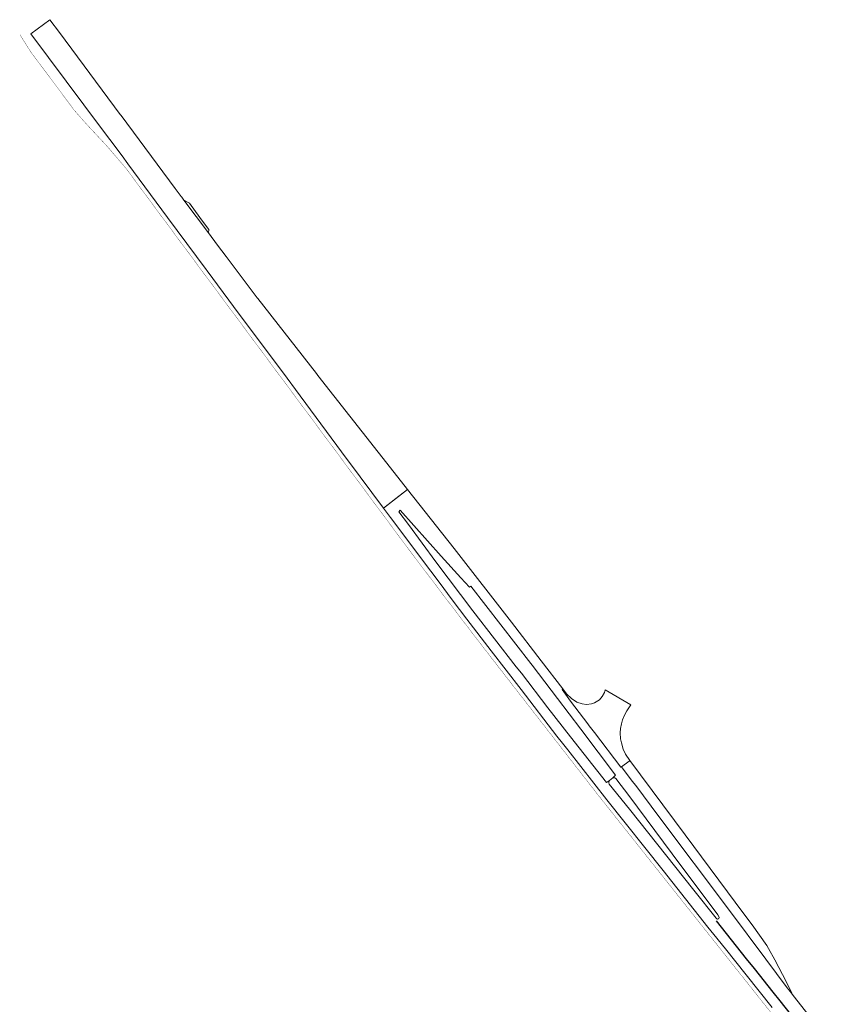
# Model space of a CAD drawing. Header units: metres. Extents: x 0 to 178216, y 0 to 407261.
# Tile 125 of 126: x 168659 to 168936, y 398638 to 398971. Entities that reach past the tile are written whole.
import ezdxf

# ---------------------------------------------------------------- set-up
doc = ezdxf.new("R2010")
doc.units = ezdxf.units.M
doc.layers.add('B-WE-VW-MARKERING-G', color=253, linetype='Continuous')
doc.layers.add('X-XX-AL-HULPLIJN-G', color=210, linetype='Continuous', lineweight=18, plot=False)

msp = doc.modelspace()

# ---------------------------------------------------------------- linework, layer by layer
at = {"layer": 'B-WE-VW-MARKERING-G'}
msp.add_polyline3d([(168895.131, 398666.277, 14.063), (168905.294, 398653.501, 14.147), (168907.961, 398650.149, 14.169), (168914.307, 398642.171, 14.222), (168916.684, 398639.182, 14.241), (168929.164, 398623.601, 14.296)], dxfattribs=at)
at = {"layer": 'X-XX-AL-HULPLIJN-G', "flags": 128}
for points in [[(168722.855, 398886.343), (168733.723, 398871.722), (168736.885, 398867.468), (168749.933, 398850.043), (168752.783, 398846.187), (168768.402, 398825.058), (168774.718, 398816.592), (168782.594, 398806.035), (168790.741, 398812.32), (168786.214, 398818.079), (168760.382, 398850.948), (168759.846, 398851.635), (168740.065, 398876.979), (168739.831, 398877.279), (168729.34, 398891.186), (168726.426, 398895.049), (168723.325, 398899.201), (168715.054, 398910.276), (168714.295, 398911.292), (168714.101, 398911.553), (168712.074, 398914.267), (168693.786, 398938.924), (168693.501, 398939.307), (168672.876, 398967.028), (168669.6379, 398971.389), (168663.2403, 398966.6442), (168669.178, 398958.637), (168687.129, 398934.547), (168689.934, 398930.782), (168694.073, 398925.304), (168696.025, 398922.544), (168709.47, 398904.473), (168722.517, 398886.797)], [(168716.945, 398909.295), (168715.594, 398910.006), (168715.054, 398910.276), (168723.325, 398899.201), (168723.404, 398900.344), (168723.342, 398900.43), (168720.46, 398904.448), (168716.955, 398909.281)], [(168832.853, 398752.859), (168832.394, 398753.458), (168822.286, 398766.543), (168812.176, 398779.643), (168811.665, 398779.325), (168808.75, 398782.41), (168802.09, 398789.82), (168788.193, 398805.332), (168787.76, 398804.824), (168790.985, 398800.461), (168800.295, 398787.89), (168812.856, 398771.298), (168827.491, 398752.352), (168829.222, 398750.117), (168838.235, 398738.441), (168845.881, 398728.584), (168858.051, 398713.131), (168859.02, 398713.788), (168860.189, 398714.715), (168861.06, 398715.601), (168849.314, 398731.222), (168841.512, 398741.544)], [(168857.64, 398744.523), (168857.373, 398743.649), (168856.581, 398742.221), (168855.678, 398741.105), (168854, 398740.097), (168852.961, 398739.756), (168851.266, 398739.574), (168849.795, 398739.766), (168848.044, 398740.379), (168846.168, 398741.642), (168844.534, 398743.172), (168843.264, 398744.817), (168842.994, 398744.607), (168845.844, 398740.629), (168851.677, 398733.037), (168852.23, 398732.317), (168853.974, 398730.078), (168862.878, 398718.287), (168863.107, 398718.46), (168865.676, 398720.4), (168865.928, 398720.591), (168864.501, 398722.688), (168863.666, 398724.462), (168863.068, 398726.587), (168862.797, 398727.984), (168862.697, 398729.919), (168862.828, 398731.459), (168863.079, 398733.043), (168863.481, 398734.409), (168864.196, 398736.158), (168864.931, 398737.416), (168866.323, 398739.467)], [(168865.928, 398720.591), (168865.676, 398720.4), (168863.107, 398718.46), (168866.416, 398714.055), (168868.275, 398711.709), (168875.42, 398702.093), (168899.629, 398669.812), (168912.001, 398653.314), (168919.219, 398643.689), (168919.765, 398642.991), (168921.006, 398641.402), (168920.756, 398641.878), (168918.981, 398645.528), (168915.061, 398653.143), (168912.904, 398656.949), (168912.307, 398657.96), (168907.3, 398665.002), (168904.548, 398668.64), (168884.633, 398695.388)], [(168895.91, 398667.007), (168895.716, 398666.92), (168895.558, 398666.92), (168895.407, 398666.979), (168895.209, 398667.168), (168887.567, 398676.694), (168865.784, 398704.106), (168858.956, 398712.64), (168858.787, 398713.024), (168858.807, 398713.463), (168859.02, 398713.788), (168860.189, 398714.715), (168860.651, 398714.782), (168860.839, 398714.729), (168861.1, 398714.595), (168861.317, 398714.357), (168861.549, 398714.073), (168865.569, 398708.709), (168880.314, 398689.039), (168895.684, 398668.386), (168896.155, 398667.584), (168896.158, 398667.368), (168896.066, 398667.163), (168895.974, 398667.07)]]:
    msp.add_lwpolyline(points, close=True, dxfattribs=at)
at = {"layer": 'X-XX-AL-HULPLIJN-G', "const_width": 0.1, "elevation": 15.232, "flags": 128}
msp.add_lwpolyline([(168935.2022, 398608.0551, 0.00073775), (168925.782, 398620.0457), (168855.515, 398708.508), (168816.276, 398758.983, -0.00285777), (168789.0811, 398794.8014), (168713.903, 398896.101), (168695.359, 398921.151), (168689.158, 398928.394), (168684.964, 398932.922, -0.01298153), (168677.963, 398940.681, -0.00000571), (168671.6155, 398949.1782), (168665.3187, 398957.6072, -0.02785576), (168662.2877, 398961.9094), (168659.5009, 398966.3737)], format="xyb", dxfattribs=at)
at = {"layer": 'X-XX-AL-HULPLIJN-G', "flags": 128}
msp.add_lwpolyline([(168935.812, 398622.516), (168921.245, 398641.024), (168921.006, 398641.402), (168919.765, 398642.991), (168919.219, 398643.689), (168912.001, 398653.314), (168899.629, 398669.812), (168875.42, 398702.093), (168868.275, 398711.709), (168866.416, 398714.055), (168863.107, 398718.46), (168862.878, 398718.287), (168853.974, 398730.078), (168852.23, 398732.317), (168851.677, 398733.037), (168845.844, 398740.629), (168842.994, 398744.607), (168843.264, 398744.817), (168835.89, 398754.368), (168825.855, 398767.447), (168806.463, 398792.323), (168790.741, 398812.32), (168786.779, 398809.263), (168782.594, 398806.035), (168784.993, 398802.82), (168798.575, 398784.712), (168801.418, 398780.921), (168805.826, 398774.984), (168810.803, 398768.467), (168819.061, 398757.691), (168829.112, 398744.607), (168841.264, 398728.789), (168843.098, 398726.446), (168844.927, 398724.153), (168858.144, 398707.234), (168877.184, 398683.302), (168892.372, 398664.194), (168894.374, 398661.675), (168898.275, 398656.829), (168905.288, 398648.055), (168914.116, 398637.01)], dxfattribs=at)

doc.saveas('drawing.dxf')
